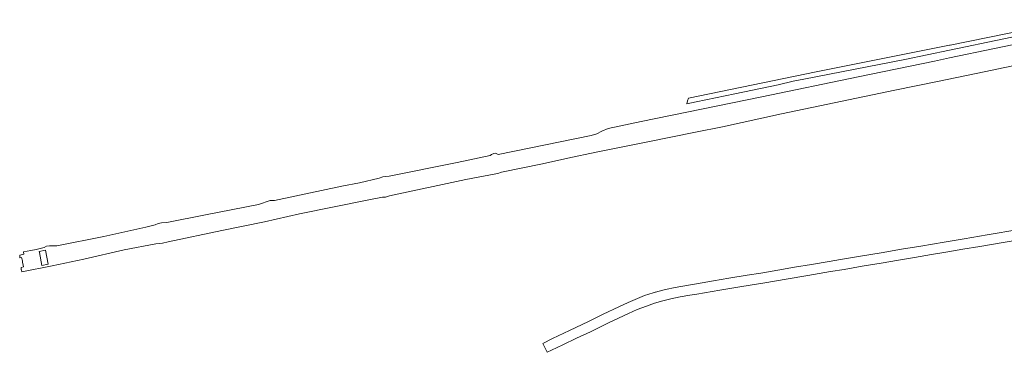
# Model space of a CAD drawing. Header units: metres. Extents: x 166325 to 190320, y 381923 to 404576.
# Tile 1 of 256: x 166429 to 167034, y 384620 to 384824. Entities that reach past the tile are written whole.
import ezdxf

# ---------------------------------------------------------------- set-up
doc = ezdxf.new("R2010")
doc.units = ezdxf.units.M
for name, color, linetype, lineweight in [('B-WE-VH-VERHARDING_ASFALT-GV', 8, 'Continuous', 18), ('B-WE-VH-VERHARDING_FUNDERING_ZAND-GV', 8, 'Continuous', 18), ('B-WE-VH-VERHARDING_HALFVERHARDING-GV', 8, 'Continuous', 18)]:
    doc.layers.add(name, color=color, linetype=linetype, lineweight=lineweight)

msp = doc.modelspace()

# ---------------------------------------------------------------- linework, layer by layer
at = {"layer": 'B-WE-VH-VERHARDING_ASFALT-GV', "flags": 128}
msp.add_lwpolyline([(167042.577, 384695.625), (167023.099, 384692.292), (167008.945, 384689.985), (166996.787, 384687.886), (166982.345, 384685.43), (166970.561, 384683.545), (166957.969, 384681.371), (166945.392, 384679.261), (166932.984, 384677.176), (166926.058, 384676.015), (166915.159, 384674.169), (166904.805, 384672.464), (166894.532, 384670.691), (166884.023, 384668.925), (166875.798, 384667.539), (166864.413, 384665.697), (166854.995, 384664.117), (166844.505, 384662.365), (166839.656, 384661.601), (166831.394, 384660.16), (166825.566, 384658.817), (166821.677, 384657.807), (166819.354, 384657.21), (166819.226, 384657.177), (166818.065, 384656.879), (166812.738, 384655.122), (166811.3, 384654.557), (166808.291, 384653.376), (166802.673, 384650.926), (166796.817, 384648.283), (166787.182, 384643.64), (166778.221, 384639.29), (166766.548, 384633.714), (166756.208, 384628.761), (166750.277, 384625.797), (166752.908, 384620.312), (166755.452, 384621.571), (166762.562, 384624.981), (166770.92, 384628.952), (166779.412, 384632.957), (166790.529, 384638.367), (166802.793, 384644.12), (166808.196, 384646.521), (166813.896, 384648.706), (166818.845, 384650.453), (166823.991, 384651.958), (166828.754, 384653.143), (166834.595, 384654.271), (166840.476, 384655.33), (166844.698, 384656.053), (166858.877, 384658.479), (166872.402, 384660.706), (166886.477, 384663.01), (166899.569, 384665.215), (166912.934, 384667.462), (166926.832, 384669.806), (166935.26, 384671.21), (166946.282, 384673.077), (166958.116, 384675.079), (166968.633, 384676.915), (166978.575, 384678.466), (166988.863, 384680.271), (166997.74, 384681.798), (167008.119, 384683.529), (167018.542, 384685.295), (167031.736, 384687.492), (167046.3, 384689.935)], dxfattribs=at)
at = {"layer": 'B-WE-VH-VERHARDING_FUNDERING_ZAND-GV', "flags": 128}
msp.add_lwpolyline([(167070.781, 384822.996), (167000.339, 384808.844), (167000, 384808.776), (166964.118, 384801.567), (166918.089, 384792.319), (166839.596, 384776.28), (166839.109, 384774.622), (166838.59, 384772.855), (166844.364, 384773.978), (166868.191, 384778.949), (166894.787, 384784.497), (166904.071, 384786.673), (166910.621, 384787.888), (166972.475, 384800.084), (167000, 384805.809), (167033.337, 384812.744), (167089.373, 384824.4)], dxfattribs=at)
at = {"layer": 'B-WE-VH-VERHARDING_HALFVERHARDING-GV', "flags": 128}
msp.add_lwpolyline([(167081.992, 384817.93), (167027.726, 384806.655), (167000, 384800.944), (166990.686, 384799.026), (166943.797, 384789.331), (166884.648, 384777.138), (166810.557, 384761.836), (166790.249, 384757.637), (166786.385, 384755.931), (166783.36, 384754.469), (166779.868, 384753.323), (166722.861, 384741.651), (166721.117, 384742.544), (166720.007, 384742.32), (166718.593, 384741.695), (166717.798, 384741.036), (166697.634, 384736.691), (166655.852, 384728.342), (166653.789, 384728.244), (166651.94, 384727.985), (166649.766, 384727.094), (166637.659, 384724.385), (166626.756, 384722.213), (166585.454, 384713.424), (166582.795, 384713.364), (166575.452, 384711.048), (166542.945, 384704.663), (166519.309, 384699.859), (166515.885, 384699.781), (166513.884, 384699.378), (166512.166, 384698.466), (166506.415, 384697.128), (166480.469, 384691.429), (166451.689, 384685.729), (166449.298, 384685.54), (166447.858, 384685.54), (166447.138, 384685.702), (166445.273, 384685.378), (166443.804, 384684.629), (166438.997, 384683.434), (166435.68, 384682.815), (166431.139, 384682.038), (166431.313, 384680.505), (166428.858, 384679.876), (166429.019, 384678.35), (166430.064, 384678.567), (166430.52, 384676.374), (166430.638, 384675.77), (166430.585, 384675.623), (166430.672, 384675.34), (166430.813, 384674.852), (166431.269, 384672.658), (166429.678, 384672.328), (166429.826, 384670.878), (166430.03, 384670.917), (166430.141, 384669.691), (166448.765, 384673.3), (166468.272, 384677.363), (166493.03, 384683.116), (166512.416, 384686.77), (166516.588, 384687.18), (166520.016, 384688.028), (166553.01, 384695.145), (166579.31, 384700.329), (166600.662, 384705.299), (166642.292, 384713.707), (166651.724, 384715.454), (166653.579, 384715.466), (166656.042, 384716.394), (166702.855, 384726.279), (166721.306, 384729.802), (166722.603, 384730.109), (166724.865, 384730.793), (166749.965, 384736.043), (166765.564, 384739.443), (166782.999, 384743.055), (166814.633, 384749.377), (166843.94, 384755.433), (166860.609, 384758.741), (166896.885, 384766.72), (166966.474, 384781.106), (166992.68, 384786.39), (167021.368, 384792.494), (167046.726, 384797.72)], dxfattribs=at)
msp.add_lwpolyline([(166446.316, 384674.465), (166442.482, 384673.633), (166440.945, 384681.451), (166440.786, 384682.23), (166444.66, 384683.029)], close=True, dxfattribs=at)

doc.saveas('drawing.dxf')
